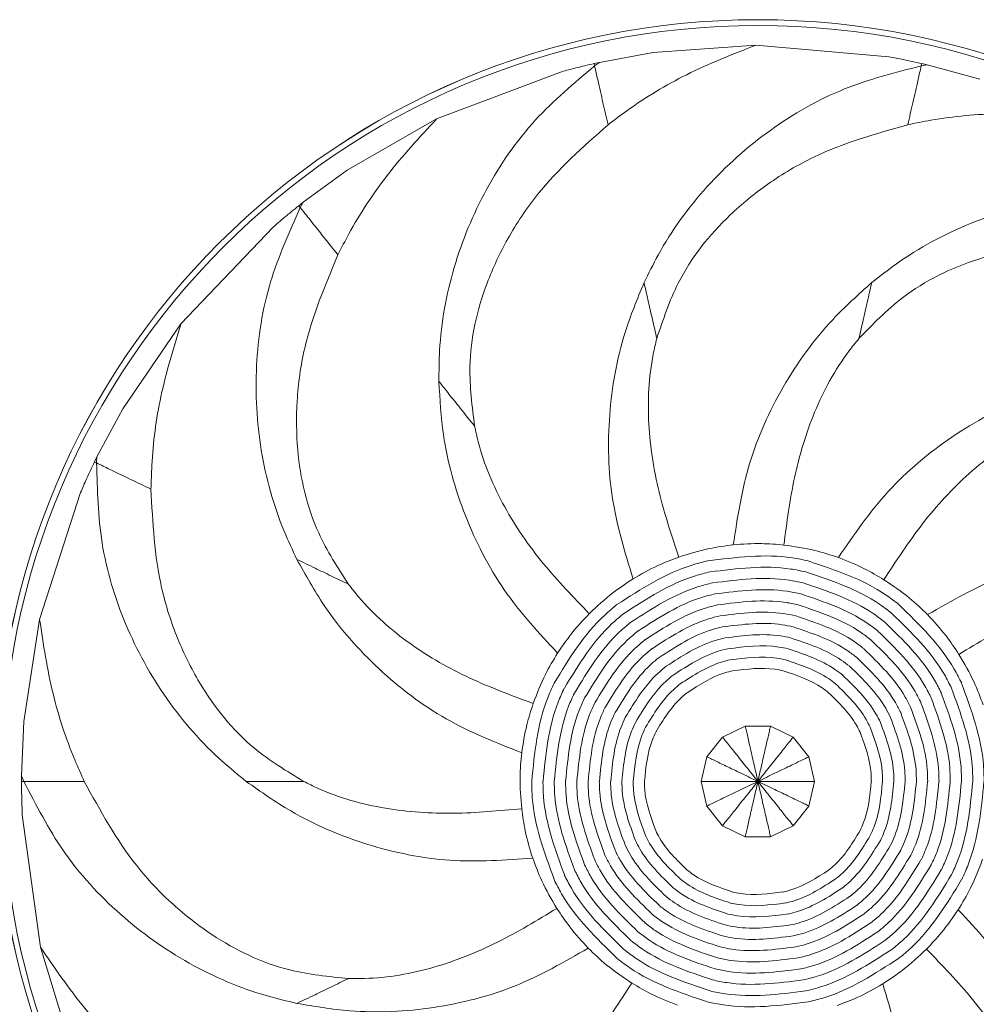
# Model space of a CAD drawing. Header units: millimetres. Extents: x -453 to 1924, y -67 to 428.
# Tile 54 of 88: x 487 to 522, y 392 to 428. Entities that reach past the tile are written whole.
import ezdxf

# ---------------------------------------------------------------- set-up
doc = ezdxf.new("R2010")
doc.units = ezdxf.units.MM

# ---------------------------------------------------------------- blocks, each defined once
blk = doc.blocks.new('Drawing View1')
at = {"color": 7, "linetype": 'Continuous', "lineweight": 18}
for p, q in [((599.924, 54.001), (596.223, 53.733)), ((604.722, 53.578), (599.924, 54.001)), ((594.289, 53.379), (596.223, 53.733)), ((594.289, 53.379), (594.094, 53.336)), ((594.113, 53.251), (594.094, 53.336)), ((594.289, 53.379), (594.113, 53.251)), ((605.887, 53.251), (605.906, 53.336)), ((606.101, 53.29), (605.887, 53.251)), ((606.101, 53.29), (605.906, 53.336)), ((606.101, 53.29), (607.997, 52.769)), ((592.922, 53.04), (588.415, 51.34)), ((588.416, 51.339), (585.197, 49.492)), ((583.607, 48.334), (585.197, 49.492)), ((583.607, 48.334), (583.451, 48.21)), ((583.607, 48.334), (583.505, 48.143)), ((583.451, 48.21), (583.505, 48.143)), ((582.523, 47.435), (579.201, 43.948)), ((579.201, 43.948), (577.103, 40.887)), ((576.173, 39.154), (577.103, 40.887)), ((576.173, 39.154), (576.086, 38.975)), ((576.173, 39.154), (576.164, 38.937)), ((576.164, 38.937), (576.086, 38.975)), ((575.586, 37.874), (574.106, 33.291)), ((574.106, 33.291), (573.544, 29.622)), ((573.458, 27.658), (573.544, 29.622)), ((599.545, 29.452), (598.726, 29.056)), ((600.455, 29.452), (599.545, 29.451)), ((601.275, 29.057), (600.455, 29.451)), ((598.725, 29.057), (598.159, 28.345)), ((601.842, 28.345), (601.274, 29.056)), ((598.158, 28.345), (597.956, 27.458)), ((602.045, 27.458), (601.841, 28.345)), ((573.458, 27.658), (573.457, 27.458)), ((573.457, 27.458), (573.543, 27.458)), ((573.458, 27.658), (573.543, 27.458)), ((597.955, 27.458), (598.159, 26.571)), ((601.842, 26.571), (602.044, 27.458)), ((598.158, 26.571), (598.726, 25.86)), ((601.275, 25.859), (601.841, 26.571)), ((573.484, 26.25), (574.139, 21.478)), ((598.725, 25.859), (599.545, 25.465)), ((600.455, 25.464), (601.274, 25.86)), ((599.545, 25.464), (600.455, 25.465)), ((574.14, 21.478), (575.225, 17.929))]:
    blk.add_line(p, q, dxfattribs=at)
for radius in [27.458, 27.457, 27.249]:
    blk.add_circle((600, 27.458), radius, dxfattribs=at)
for points, knots in [([(599.924, 53.997), (599.083, 53.667), (597.459, 53.029), (595.716, 51.977), (594.822, 51.301), (594.597, 51.13)], [0, 0, 0, 0, 0.445572, 0.860009, 1, 1, 1, 1]), ([(594.113, 53.251), (593.373, 52.629), (591.837, 51.338), (590.125, 48.844), (588.948, 46.015), (588.516, 43.631), (588.504, 42.248), (588.501, 41.877)], [0, 0, 0, 0, 0.216499, 0.449182, 0.681899, 0.914652, 1, 1, 1, 1]), ([(594.094, 53.336), (593.874, 53.284), (593.482, 53.192), (593.093, 53.086), (592.921, 53.04)], [0, 0, 0, 0, 0.559723, 1, 1, 1, 1]), ([(594.113, 53.251), (594.151, 53.083), (594.263, 52.594), (594.413, 51.934), (594.536, 51.396), (594.597, 51.129)], [0, 0, 0, 0, 0.209595, 0.608385, 1, 1, 1, 1]), ([(605.887, 53.251), (604.95, 53.012), (603.007, 52.515), (600.382, 51.01), (598.094, 48.973), (596.67, 47.012), (596.06, 45.771), (595.896, 45.438)], [0, 0, 0, 0, 0.216499, 0.449182, 0.681899, 0.914652, 1, 1, 1, 1]), ([(605.906, 53.336), (605.686, 53.384), (605.293, 53.471), (604.897, 53.545), (604.722, 53.578)], [0, 0, 0, 0, 0.559723, 1, 1, 1, 1]), ([(605.887, 53.251), (605.849, 53.083), (605.737, 52.594), (605.587, 51.934), (605.464, 51.396), (605.403, 51.129)], [0, 0, 0, 0, 0.209595, 0.6083847, 1, 1, 1, 1]), ([(611.447, 51.402), (610.545, 51.469), (608.805, 51.599), (606.779, 51.408), (605.68, 51.186), (605.403, 51.13)], [0, 0, 0, 0, 0.4455721, 0.8600095, 1, 1, 1, 1]), ([(588.417, 51.336), (587.802, 50.673), (586.616, 49.394), (585.502, 47.69), (584.99, 46.693), (584.861, 46.442)], [0, 0, 0, 0, 0.445572, 0.860009, 1, 1, 1, 1]), ([(594.597, 51.13), (593.699, 50.335), (592.317, 49.111), (590.97, 47.083), (590.012, 45.041), (589.477, 42.72), (589.698, 40.973), (589.789, 40.261)], [0, 0, 0, 0, 0.286419, 0.440929, 0.581938, 0.829503, 1, 1, 1, 1]), ([(605.403, 51.13), (604.249, 50.804), (602.473, 50.3), (600.379, 49.057), (598.63, 47.633), (597.141, 45.774), (596.583, 44.104), (596.355, 43.423)], [0, 0, 0, 0, 0.286419, 0.440929, 0.581938, 0.829503, 1, 1, 1, 1]), ([(616.495, 48.143), (615.548, 48.333), (613.581, 48.729), (610.563, 48.512), (607.618, 47.67), (605.484, 46.52), (604.396, 45.667), (604.104, 45.438)], [0, 0, 0, 0, 0.216499, 0.449182, 0.681899, 0.914652, 1, 1, 1, 1]), ([(583.505, 48.143), (583.108, 47.261), (582.284, 45.432), (581.824, 42.441), (581.99, 39.382), (582.636, 37.047), (583.226, 35.796), (583.384, 35.46)], [0, 0, 0, 0, 0.216499, 0.4491823, 0.6818988, 0.9146518, 1, 1, 1, 1]), ([(583.451, 48.21), (583.275, 48.068), (582.962, 47.815), (582.657, 47.552), (582.523, 47.435)], [0, 0, 0, 0, 0.5597228, 1, 1, 1, 1]), ([(584.862, 46.441), (584.681, 46.667), (584.373, 47.054), (583.948, 47.587), (583.652, 47.957), (583.505, 48.143)], [0, 0, 0, 0, 0.415711, 0.708053, 1, 1, 1, 1]), ([(615.139, 46.442), (613.958, 46.648), (612.139, 46.965), (609.713, 46.754), (607.519, 46.229), (605.371, 45.201), (604.143, 43.938), (603.643, 43.424)], [0, 0, 0, 0, 0.286419, 0.440929, 0.581938, 0.829503, 1, 1, 1, 1]), ([(584.861, 46.442), (584.397, 45.336), (583.683, 43.633), (583.35, 41.221), (583.372, 38.966), (583.897, 36.643), (584.855, 35.165), (585.245, 34.562)], [0, 0, 0, 0, 0.286419, 0.440929, 0.581938, 0.829503, 1, 1, 1, 1]), ([(595.896, 45.438), (595.651, 44.844), (595.019, 43.314), (594.56, 40.672), (594.626, 37.614), (595.209, 35.71), (595.5, 34.758)], [0, 0, 0, 0, 0.174623, 0.449768, 0.72491, 1, 1, 1, 1]), ([(595.896, 45.438), (595.949, 45.208), (596.044, 44.789), (596.2, 44.106), (596.305, 43.647), (596.357, 43.42)], [0, 0, 0, 0, 0.379847, 0.692841, 1, 1, 1, 1]), ([(604.104, 45.438), (603.625, 45.009), (602.392, 43.904), (600.832, 41.724), (599.564, 38.94), (599.264, 36.972), (599.113, 35.987)], [0, 0, 0, 0, 0.174623, 0.449768, 0.72491, 1, 1, 1, 1]), ([(604.104, 45.438), (604.051, 45.208), (603.956, 44.789), (603.8, 44.106), (603.695, 43.647), (603.643, 43.42)], [0, 0, 0, 0, 0.3798467, 0.6928405, 1, 1, 1, 1]), ([(579.204, 43.946), (578.937, 43.082), (578.424, 41.414), (578.159, 39.396), (578.131, 38.276), (578.123, 37.993)], [0, 0, 0, 0, 0.445572, 0.860009, 1, 1, 1, 1]), ([(596.355, 43.423), (596.31, 43.236), (596.073, 42.234), (595.982, 40.361), (596.373, 37.888), (596.89, 36.32), (597.147, 35.541)], [0, 0, 0, 0, 0.073293, 0.391157, 0.697324, 1, 1, 1, 1]), ([(603.643, 43.424), (603.521, 43.274), (602.873, 42.475), (601.979, 40.827), (601.258, 38.429), (601.043, 36.792), (600.936, 35.979)], [0, 0, 0, 0, 0.073293, 0.391157, 0.697324, 1, 1, 1, 1]), ([(588.501, 41.877), (588.538, 41.235), (588.633, 39.582), (589.365, 37.003), (590.751, 34.277), (592.103, 32.814), (592.778, 32.083)], [0, 0, 0, 0, 0.174623, 0.449768, 0.72491, 1, 1, 1, 1]), ([(589.792, 40.258), (589.614, 40.482), (589.288, 40.89), (588.859, 41.428), (588.62, 41.728), (588.501, 41.877)], [0, 0, 0, 0, 0.3776885, 0.6906583, 1, 1, 1, 1]), ([(611.499, 41.877), (610.881, 41.698), (609.291, 41.238), (606.939, 39.95), (604.59, 37.992), (603.464, 36.349), (602.902, 35.528)], [0, 0, 0, 0, 0.174623, 0.449768, 0.72491, 1, 1, 1, 1]), ([(589.789, 40.261), (589.83, 40.072), (590.051, 39.067), (590.782, 37.34), (592.207, 35.281), (593.353, 34.093), (593.922, 33.503)], [0, 0, 0, 0, 0.073293, 0.391157, 0.697324, 1, 1, 1, 1]), ([(610.209, 40.262), (610.035, 40.18), (609.104, 39.741), (607.583, 38.644), (605.893, 36.797), (604.99, 35.415), (604.541, 34.728)], [0, 0, 0, 0, 0.073293, 0.391157, 0.697324, 1, 1, 1, 1]), ([(576.086, 38.975), (575.989, 38.771), (575.817, 38.407), (575.656, 38.037), (575.586, 37.874)], [0, 0, 0, 0, 0.559723, 1, 1, 1, 1]), ([(576.164, 38.937), (576.188, 37.971), (576.24, 35.965), (577.123, 33.071), (578.6, 30.387), (580.195, 28.563), (581.269, 27.692), (581.557, 27.458)], [0, 0, 0, 0, 0.216499, 0.449182, 0.681899, 0.914652, 1, 1, 1, 1]), ([(576.164, 38.937), (576.319, 38.862), (576.771, 38.645), (577.381, 38.351), (577.878, 38.111), (578.125, 37.993)], [0, 0, 0, 0, 0.209595, 0.608385, 1, 1, 1, 1]), ([(578.123, 37.993), (578.185, 36.795), (578.28, 34.952), (579.027, 32.634), (580.026, 30.612), (581.507, 28.746), (583.011, 27.83), (583.624, 27.457)], [0, 0, 0, 0, 0.286419, 0.440929, 0.581938, 0.829503, 1, 1, 1, 1]), ([(597.147, 35.541), (597.509, 35.656), (598.152, 35.861), (598.821, 35.949), (599.113, 35.987)], [0, 0, 0, 0, 0.563133, 1, 1, 1, 1]), ([(599.113, 35.987), (599.452, 36.012), (600.06, 36.056), (600.667, 36.002), (600.936, 35.979)], [0, 0, 0, 0, 0.556807, 1, 1, 1, 1]), ([(600.936, 35.979), (601.313, 35.925), (601.981, 35.831), (602.622, 35.62), (602.902, 35.528)], [0, 0, 0, 0, 0.563133, 1, 1, 1, 1]), ([(595.5, 34.758), (595.795, 34.927), (596.324, 35.231), (596.894, 35.446), (597.147, 35.541)], [0, 0, 0, 0, 0.556807, 1, 1, 1, 1]), ([(598.186, 35.404), (599.213, 35.536), (600.434, 35.693), (601.625, 35.447), (601.815, 35.408)], [0, 0, 0, 0, 0.841056, 1, 1, 1, 1]), ([(602.902, 35.528), (603.218, 35.403), (603.785, 35.178), (604.308, 34.867), (604.541, 34.728)], [0, 0, 0, 0, 0.5568074, 1, 1, 1, 1]), ([(616.616, 35.46), (615.982, 35.567), (614.35, 35.842), (611.672, 35.702), (608.706, 34.958), (606.979, 33.965), (606.116, 33.469)], [0, 0, 0, 0, 0.174623, 0.449768, 0.72491, 1, 1, 1, 1]), ([(583.384, 35.46), (583.696, 34.898), (584.498, 33.45), (586.277, 31.444), (588.709, 29.588), (590.561, 28.857), (591.487, 28.491)], [0, 0, 0, 0, 0.174623, 0.449768, 0.72491, 1, 1, 1, 1]), ([(583.384, 35.46), (583.596, 35.358), (583.984, 35.171), (584.615, 34.867), (585.039, 34.663), (585.249, 34.562)], [0, 0, 0, 0, 0.379847, 0.692841, 1, 1, 1, 1]), ([(594.919, 33.83), (595.786, 34.395), (596.818, 35.066), (597.998, 35.361), (598.185, 35.408)], [0, 0, 0, 0, 0.841056, 1, 1, 1, 1]), ([(598.277, 35.008), (599.253, 35.133), (600.413, 35.283), (601.544, 35.049), (601.724, 35.012)], [0, 0, 0, 0, 0.841056, 1, 1, 1, 1]), ([(601.814, 35.404), (602.796, 35.077), (603.964, 34.689), (604.931, 33.951), (605.084, 33.833)], [0, 0, 0, 0, 0.841056, 1, 1, 1, 1]), ([(595.172, 33.512), (595.996, 34.049), (596.977, 34.687), (598.098, 34.967), (598.276, 35.012)], [0, 0, 0, 0, 0.841056, 1, 1, 1, 1]), ([(598.367, 34.612), (599.292, 34.731), (600.391, 34.872), (601.463, 34.651), (601.634, 34.615)], [0, 0, 0, 0, 0.841056, 1, 1, 1, 1]), ([(601.723, 35.008), (602.657, 34.697), (603.767, 34.329), (604.685, 33.627), (604.831, 33.516)], [0, 0, 0, 0, 0.841056, 1, 1, 1, 1]), ([(585.245, 34.562), (585.364, 34.41), (585.999, 33.6), (587.407, 32.362), (589.584, 31.125), (591.132, 30.552), (591.901, 30.267)], [0, 0, 0, 0, 0.073293, 0.391157, 0.697324, 1, 1, 1, 1]), ([(593.922, 33.503), (594.198, 33.764), (594.689, 34.227), (595.254, 34.597), (595.5, 34.758)], [0, 0, 0, 0, 0.563133, 1, 1, 1, 1]), ([(595.425, 33.195), (596.206, 33.703), (597.136, 34.308), (598.198, 34.573), (598.366, 34.615)], [0, 0, 0, 0, 0.841056, 1, 1, 1, 1]), ([(598.458, 34.216), (599.331, 34.328), (600.369, 34.462), (601.382, 34.252), (601.543, 34.219)], [0, 0, 0, 0, 0.841056, 1, 1, 1, 1]), ([(601.633, 34.612), (602.517, 34.318), (603.569, 33.968), (604.439, 33.304), (604.577, 33.198)], [0, 0, 0, 0, 0.841056, 1, 1, 1, 1]), ([(604.541, 34.728), (604.857, 34.517), (605.418, 34.142), (605.904, 33.674), (606.116, 33.469)], [0, 0, 0, 0, 0.563133, 1, 1, 1, 1]), ([(614.754, 34.564), (614.561, 34.566), (613.532, 34.575), (611.686, 34.246), (609.361, 33.315), (607.948, 32.462), (607.245, 32.038)], [0, 0, 0, 0, 0.073293, 0.391157, 0.697324, 1, 1, 1, 1]), ([(595.678, 32.877), (596.417, 33.357), (597.294, 33.928), (598.297, 34.179), (598.457, 34.219)], [0, 0, 0, 0, 0.841056, 1, 1, 1, 1]), ([(601.542, 34.216), (602.378, 33.938), (603.372, 33.608), (604.193, 32.98), (604.324, 32.88)], [0, 0, 0, 0, 0.841056, 1, 1, 1, 1]), ([(592.657, 30.994), (593.194, 31.88), (593.832, 32.932), (594.767, 33.71), (594.916, 33.833)], [0, 0, 0, 0, 0.841056, 1, 1, 1, 1]), ([(595.932, 32.56), (596.627, 33.012), (597.453, 33.549), (598.397, 33.785), (598.547, 33.823)], [0, 0, 0, 0, 0.841056, 1, 1, 1, 1]), ([(598.548, 33.82), (599.37, 33.925), (600.348, 34.051), (601.301, 33.854), (601.453, 33.823)], [0, 0, 0, 0, 0.841056, 1, 1, 1, 1]), ([(601.452, 33.82), (602.239, 33.558), (603.174, 33.247), (603.948, 32.656), (604.071, 32.562)], [0, 0, 0, 0, 0.841056, 1, 1, 1, 1]), ([(605.081, 33.83), (605.825, 33.109), (606.709, 32.253), (607.259, 31.168), (607.347, 30.996)], [0, 0, 0, 0, 0.841056, 1, 1, 1, 1]), ([(592.778, 32.083), (592.97, 32.363), (593.315, 32.866), (593.736, 33.307), (593.922, 33.503)], [0, 0, 0, 0, 0.556807, 1, 1, 1, 1]), ([(593.023, 30.818), (593.533, 31.659), (594.14, 32.659), (595.028, 33.398), (595.169, 33.516)], [0, 0, 0, 0, 0.841056, 1, 1, 1, 1]), ([(596.185, 32.242), (596.837, 32.666), (597.611, 33.17), (598.497, 33.391), (598.638, 33.427)], [0, 0, 0, 0, 0.841056, 1, 1, 1, 1]), ([(598.638, 33.423), (599.409, 33.523), (600.326, 33.641), (601.22, 33.456), (601.362, 33.427)], [0, 0, 0, 0, 0.841056, 1, 1, 1, 1]), ([(601.362, 33.423), (602.099, 33.178), (602.976, 32.887), (603.702, 32.333), (603.817, 32.245)], [0, 0, 0, 0, 0.841056, 1, 1, 1, 1]), ([(604.828, 33.512), (605.535, 32.828), (606.375, 32.014), (606.898, 30.984), (606.981, 30.82)], [0, 0, 0, 0, 0.841056, 1, 1, 1, 1]), ([(606.116, 33.469), (606.346, 33.22), (606.76, 32.772), (607.096, 32.264), (607.245, 32.038)], [0, 0, 0, 0, 0.556807, 1, 1, 1, 1]), ([(574.109, 33.29), (574.244, 32.396), (574.505, 30.671), (575.143, 28.738), (575.603, 27.716), (575.719, 27.458)], [0, 0, 0, 0, 0.445572, 0.860009, 1, 1, 1, 1]), ([(593.389, 30.642), (593.873, 31.439), (594.447, 32.386), (595.289, 33.087), (595.423, 33.198)], [0, 0, 0, 0, 0.841056, 1, 1, 1, 1]), ([(596.438, 31.924), (597.047, 32.32), (597.77, 32.791), (598.597, 32.998), (598.728, 33.03)], [0, 0, 0, 0, 0.841056, 1, 1, 1, 1]), ([(598.729, 33.027), (599.449, 33.12), (600.305, 33.23), (601.139, 33.058), (601.272, 33.03)], [0, 0, 0, 0, 0.841056, 1, 1, 1, 1]), ([(601.271, 33.027), (601.96, 32.799), (602.779, 32.526), (603.456, 32.009), (603.564, 31.927)], [0, 0, 0, 0, 0.841056, 1, 1, 1, 1]), ([(604.575, 33.195), (605.244, 32.546), (606.04, 31.775), (606.536, 30.799), (606.614, 30.643)], [0, 0, 0, 0, 0.841056, 1, 1, 1, 1]), ([(593.755, 30.465), (594.212, 31.218), (594.755, 32.114), (595.55, 32.775), (595.676, 32.88)], [0, 0, 0, 0, 0.841056, 1, 1, 1, 1]), ([(598.819, 32.631), (599.488, 32.717), (600.283, 32.82), (601.058, 32.66), (601.181, 32.634)], [0, 0, 0, 0, 0.841056, 1, 1, 1, 1]), ([(604.322, 32.877), (604.954, 32.264), (605.706, 31.536), (606.174, 30.614), (606.248, 30.467)], [0, 0, 0, 0, 0.841056, 1, 1, 1, 1]), ([(594.121, 30.289), (594.551, 30.998), (595.062, 31.841), (595.811, 32.463), (595.929, 32.562)], [0, 0, 0, 0, 0.8410559, 1, 1, 1, 1]), ([(596.692, 31.607), (597.257, 31.974), (597.928, 32.411), (598.696, 32.604), (598.819, 32.634)], [0, 0, 0, 0, 0.841056, 1, 1, 1, 1]), ([(598.91, 32.235), (599.527, 32.315), (600.261, 32.409), (600.977, 32.261), (601.091, 32.238)], [0, 0, 0, 0, 0.841056, 1, 1, 1, 1]), ([(601.181, 32.631), (601.821, 32.419), (602.581, 32.166), (603.21, 31.685), (603.31, 31.609)], [0, 0, 0, 0, 0.841056, 1, 1, 1, 1]), ([(604.068, 32.56), (604.664, 31.983), (605.372, 31.297), (605.812, 30.429), (605.882, 30.291)], [0, 0, 0, 0, 0.841056, 1, 1, 1, 1]), ([(591.901, 30.267), (592.037, 30.622), (592.278, 31.253), (592.626, 31.83), (592.778, 32.083)], [0, 0, 0, 0, 0.563133, 1, 1, 1, 1]), ([(594.487, 30.113), (594.89, 30.778), (595.37, 31.568), (596.071, 32.152), (596.183, 32.245)], [0, 0, 0, 0, 0.8410559, 1, 1, 1, 1]), ([(596.945, 31.289), (597.467, 31.629), (598.087, 32.032), (598.796, 32.21), (598.909, 32.238)], [0, 0, 0, 0, 0.841056, 1, 1, 1, 1]), ([(599, 31.839), (599.566, 31.912), (600.24, 31.999), (600.896, 31.863), (601.001, 31.842)], [0, 0, 0, 0, 0.841056, 1, 1, 1, 1]), ([(601.09, 32.235), (601.681, 32.039), (602.384, 31.806), (602.965, 31.362), (603.057, 31.291)], [0, 0, 0, 0, 0.841056, 1, 1, 1, 1]), ([(603.815, 32.242), (604.373, 31.701), (605.037, 31.058), (605.45, 30.244), (605.516, 30.114)], [0, 0, 0, 0, 0.841056, 1, 1, 1, 1]), ([(607.245, 32.038), (607.439, 31.711), (607.781, 31.129), (608.016, 30.497), (608.118, 30.221)], [0, 0, 0, 0, 0.563133, 1, 1, 1, 1]), ([(594.853, 29.937), (595.229, 30.557), (595.677, 31.295), (596.332, 31.84), (596.436, 31.927)], [0, 0, 0, 0, 0.841056, 1, 1, 1, 1]), ([(595.219, 29.76), (595.569, 30.337), (595.984, 31.022), (596.593, 31.528), (596.69, 31.609)], [0, 0, 0, 0, 0.841056, 1, 1, 1, 1]), ([(597.198, 30.972), (597.677, 31.283), (598.246, 31.653), (598.896, 31.816), (598.999, 31.842)], [0, 0, 0, 0, 0.841056, 1, 1, 1, 1]), ([(601, 31.839), (601.542, 31.659), (602.186, 31.445), (602.719, 31.038), (602.803, 30.973)], [0, 0, 0, 0, 0.841056, 1, 1, 1, 1]), ([(603.308, 31.607), (603.793, 31.138), (604.368, 30.58), (604.727, 29.874), (604.783, 29.762)], [0, 0, 0, 0, 0.8410559, 1, 1, 1, 1]), ([(603.562, 31.924), (604.083, 31.419), (604.703, 30.819), (605.088, 30.059), (605.15, 29.938)], [0, 0, 0, 0, 0.841056, 1, 1, 1, 1]), ([(595.585, 29.584), (595.908, 30.116), (596.292, 30.749), (596.854, 31.217), (596.943, 31.291)], [0, 0, 0, 0, 0.841056, 1, 1, 1, 1]), ([(597.451, 30.654), (597.887, 30.937), (598.404, 31.274), (598.996, 31.422), (599.09, 31.445)], [0, 0, 0, 0, 0.841056, 1, 1, 1, 1]), ([(599.09, 31.443), (599.605, 31.509), (600.218, 31.588), (600.815, 31.465), (600.91, 31.445)], [0, 0, 0, 0, 0.8410558, 1, 1, 1, 1]), ([(600.91, 31.443), (601.402, 31.279), (601.988, 31.085), (602.473, 30.714), (602.55, 30.656)], [0, 0, 0, 0, 0.841056, 1, 1, 1, 1]), ([(603.055, 31.289), (603.502, 30.856), (604.034, 30.341), (604.365, 29.689), (604.417, 29.585)], [0, 0, 0, 0, 0.841056, 1, 1, 1, 1]), ([(591.85, 27.458), (591.95, 28.489), (592.068, 29.714), (592.573, 30.82), (592.653, 30.996)], [0, 0, 0, 0, 0.841056, 1, 1, 1, 1]), ([(595.951, 29.408), (596.247, 29.896), (596.599, 30.476), (597.115, 30.905), (597.197, 30.973)], [0, 0, 0, 0, 0.841056, 1, 1, 1, 1]), ([(602.802, 30.972), (603.212, 30.574), (603.699, 30.102), (604.003, 29.504), (604.051, 29.409)], [0, 0, 0, 0, 0.841056, 1, 1, 1, 1]), ([(607.343, 30.994), (607.7, 30.022), (608.125, 28.867), (608.15, 27.651), (608.154, 27.458)], [0, 0, 0, 0, 0.841056, 1, 1, 1, 1]), ([(592.256, 27.458), (592.351, 28.437), (592.463, 29.602), (592.943, 30.653), (593.019, 30.82)], [0, 0, 0, 0, 0.841056, 1, 1, 1, 1]), ([(592.662, 27.458), (592.752, 28.386), (592.859, 29.489), (593.313, 30.485), (593.385, 30.643)], [0, 0, 0, 0, 0.841056, 1, 1, 1, 1]), ([(596.317, 29.232), (596.586, 29.676), (596.907, 30.204), (597.375, 30.594), (597.45, 30.656)], [0, 0, 0, 0, 0.841056, 1, 1, 1, 1]), ([(602.549, 30.654), (602.922, 30.293), (603.365, 29.863), (603.641, 29.319), (603.685, 29.233)], [0, 0, 0, 0, 0.841056, 1, 1, 1, 1]), ([(606.611, 30.642), (606.933, 29.767), (607.315, 28.726), (607.338, 27.632), (607.342, 27.458)], [0, 0, 0, 0, 0.841056, 1, 1, 1, 1]), ([(606.977, 30.818), (607.316, 29.895), (607.72, 28.797), (607.744, 27.642), (607.748, 27.458)], [0, 0, 0, 0, 0.841056, 1, 1, 1, 1]), ([(591.487, 28.491), (591.539, 28.827), (591.631, 29.43), (591.818, 30.01), (591.901, 30.267)], [0, 0, 0, 0, 0.556807, 1, 1, 1, 1]), ([(593.069, 27.458), (593.153, 28.335), (593.254, 29.377), (593.683, 30.317), (593.752, 30.467)], [0, 0, 0, 0, 0.841056, 1, 1, 1, 1]), ([(593.475, 27.458), (593.555, 28.283), (593.65, 29.264), (594.054, 30.15), (594.118, 30.291)], [0, 0, 0, 0, 0.8410559, 1, 1, 1, 1]), ([(605.879, 30.289), (606.165, 29.511), (606.505, 28.586), (606.525, 27.613), (606.529, 27.458)], [0, 0, 0, 0, 0.8410559, 1, 1, 1, 1]), ([(606.245, 30.465), (606.549, 29.639), (606.91, 28.656), (606.932, 27.622), (606.935, 27.458)], [0, 0, 0, 0, 0.841056, 1, 1, 1, 1]), ([(593.881, 27.458), (593.956, 28.232), (594.045, 29.152), (594.424, 29.982), (594.484, 30.114)], [0, 0, 0, 0, 0.8410559, 1, 1, 1, 1]), ([(594.287, 27.458), (594.357, 28.18), (594.44, 29.039), (594.794, 29.815), (594.85, 29.938)], [0, 0, 0, 0, 0.841056, 1, 1, 1, 1]), ([(605.147, 29.937), (605.397, 29.255), (605.695, 28.446), (605.713, 27.593), (605.716, 27.458)], [0, 0, 0, 0, 0.841056, 1, 1, 1, 1]), ([(605.513, 30.113), (605.781, 29.383), (606.1, 28.516), (606.119, 27.603), (606.122, 27.458)], [0, 0, 0, 0, 0.841056, 1, 1, 1, 1]), ([(594.694, 27.458), (594.759, 28.129), (594.836, 28.927), (595.164, 29.647), (595.217, 29.762)], [0, 0, 0, 0, 0.841056, 1, 1, 1, 1]), ([(595.1, 27.458), (595.16, 28.078), (595.231, 28.814), (595.534, 29.48), (595.583, 29.585)], [0, 0, 0, 0, 0.8410559, 1, 1, 1, 1]), ([(604.415, 29.584), (604.63, 29), (604.885, 28.305), (604.9, 27.574), (604.903, 27.458)], [0, 0, 0, 0, 0.841056, 1, 1, 1, 1]), ([(604.781, 29.76), (605.014, 29.128), (605.29, 28.375), (605.307, 27.584), (605.309, 27.458)], [0, 0, 0, 0, 0.841056, 1, 1, 1, 1]), ([(595.506, 27.458), (595.561, 28.026), (595.626, 28.702), (595.905, 29.312), (595.949, 29.409)], [0, 0, 0, 0, 0.841056, 1, 1, 1, 1]), ([(595.912, 27.458), (595.962, 27.975), (596.022, 28.59), (596.275, 29.144), (596.315, 29.233)], [0, 0, 0, 0, 0.841056, 1, 1, 1, 1]), ([(599.545, 29.452), (599.546, 29.447), (599.548, 29.437), (599.57, 29.34), (599.624, 29.105), (599.7, 28.772), (599.782, 28.413), (599.877, 27.998), (599.95, 27.678), (600, 27.458), (600, 27.458)], [0, 0, 0, 0, 0.052633, 0.118039, 0.225876, 0.449947, 0.581479, 0.712946, 0.999958, 1, 1, 1, 1]), ([(600.455, 29.452), (600.454, 29.447), (600.452, 29.437), (600.43, 29.34), (600.376, 29.105), (600.3, 28.772), (600.218, 28.413), (600.123, 27.998), (600.05, 27.678), (600, 27.458), (600, 27.458)], [0, 0, 0, 0, 0.052633, 0.118039, 0.225876, 0.449947, 0.581479, 0.712946, 0.999958, 1, 1, 1, 1]), ([(603.683, 29.232), (603.862, 28.744), (604.075, 28.165), (604.088, 27.555), (604.09, 27.458)], [0, 0, 0, 0, 0.841056, 1, 1, 1, 1]), ([(604.049, 29.408), (604.246, 28.872), (604.48, 28.235), (604.494, 27.565), (604.496, 27.458)], [0, 0, 0, 0, 0.841056, 1, 1, 1, 1]), ([(598.725, 29.057), (598.728, 29.053), (598.735, 29.045), (598.796, 28.967), (598.947, 28.779), (599.159, 28.512), (599.389, 28.224), (599.655, 27.891), (599.86, 27.634), (600, 27.458), (600, 27.458)], [0, 0, 0, 0, 0.052633, 0.118039, 0.225876, 0.449947, 0.581479, 0.712946, 0.999958, 1, 1, 1, 1]), ([(601.275, 29.057), (601.272, 29.053), (601.265, 29.045), (601.204, 28.967), (601.053, 28.779), (600.841, 28.512), (600.611, 28.224), (600.345, 27.891), (600.14, 27.634), (600, 27.458), (600, 27.458)], [0, 0, 0, 0, 0.052633, 0.118039, 0.225876, 0.449947, 0.581479, 0.712946, 0.999958, 1, 1, 1, 1]), ([(591.485, 26.475), (591.453, 26.854), (591.396, 27.526), (591.459, 28.198), (591.487, 28.491)], [0, 0, 0, 0, 0.563133, 1, 1, 1, 1]), ([(598.158, 28.345), (598.162, 28.343), (598.172, 28.339), (598.261, 28.296), (598.478, 28.191), (598.785, 28.043), (599.118, 27.883), (599.501, 27.698), (599.797, 27.556), (600, 27.458), (600, 27.458)], [0, 0, 0, 0, 0.052633, 0.118039, 0.225876, 0.449947, 0.581479, 0.712946, 0.999958, 1, 1, 1, 1]), ([(601.842, 28.345), (601.838, 28.343), (601.828, 28.339), (601.739, 28.296), (601.522, 28.191), (601.215, 28.043), (600.882, 27.883), (600.499, 27.698), (600.203, 27.556), (600, 27.458), (600, 27.458)], [0, 0, 0, 0, 0.052633, 0.118039, 0.225876, 0.449947, 0.581479, 0.712946, 0.999958, 1, 1, 1, 1]), ([(573.457, 27.458), (573.458, 27.232), (573.461, 26.829), (573.477, 26.427), (573.484, 26.25)], [0, 0, 0, 0, 0.559723, 1, 1, 1, 1]), ([(573.543, 27.458), (573.985, 26.598), (574.902, 24.814), (576.953, 22.589), (579.448, 20.812), (581.677, 19.861), (583.023, 19.542), (583.384, 19.456)], [0, 0, 0, 0, 0.216499, 0.449182, 0.681899, 0.914652, 1, 1, 1, 1]), ([(575.72, 27.458), (575.43, 27.458), (574.936, 27.458), (574.254, 27.458), (573.78, 27.458), (573.543, 27.458)], [0, 0, 0, 0, 0.415711, 0.708053, 1, 1, 1, 1]), ([(575.719, 27.458), (576.294, 26.406), (577.18, 24.786), (578.858, 23.022), (580.636, 21.633), (582.779, 20.595), (584.532, 20.422), (585.246, 20.352)], [0, 0, 0, 0, 0.286419, 0.440929, 0.581938, 0.829503, 1, 1, 1, 1]), ([(581.557, 27.458), (582.082, 27.087), (583.434, 26.131), (585.907, 25.095), (588.903, 24.478), (590.889, 24.623), (591.882, 24.695)], [0, 0, 0, 0, 0.1746232, 0.4497682, 0.7249098, 1, 1, 1, 1]), ([(583.628, 27.458), (583.342, 27.458), (582.82, 27.458), (582.132, 27.458), (581.748, 27.458), (581.558, 27.458)], [0, 0, 0, 0, 0.377689, 0.690658, 1, 1, 1, 1]), ([(583.624, 27.457), (583.797, 27.372), (584.721, 26.917), (586.526, 26.412), (589.025, 26.243), (590.668, 26.398), (591.485, 26.475)], [0, 0, 0, 0, 0.0732926, 0.3911566, 0.6973236, 1, 1, 1, 1]), ([(592.657, 23.922), (592.3, 24.894), (591.875, 26.049), (591.85, 27.265), (591.846, 27.458)], [0, 0, 0, 0, 0.841056, 1, 1, 1, 1]), ([(593.023, 24.098), (592.684, 25.021), (592.28, 26.119), (592.256, 27.274), (592.252, 27.458)], [0, 0, 0, 0, 0.841056, 1, 1, 1, 1]), ([(593.389, 24.274), (593.067, 25.149), (592.685, 26.19), (592.662, 27.284), (592.658, 27.458)], [0, 0, 0, 0, 0.841056, 1, 1, 1, 1]), ([(593.755, 24.451), (593.451, 25.277), (593.09, 26.26), (593.068, 27.294), (593.065, 27.458)], [0, 0, 0, 0, 0.841056, 1, 1, 1, 1]), ([(594.121, 24.627), (593.835, 25.405), (593.495, 26.33), (593.475, 27.303), (593.471, 27.458)], [0, 0, 0, 0, 0.841056, 1, 1, 1, 1]), ([(594.487, 24.803), (594.219, 25.533), (593.9, 26.4), (593.881, 27.313), (593.878, 27.458)], [0, 0, 0, 0, 0.841056, 1, 1, 1, 1]), ([(594.853, 24.979), (594.603, 25.661), (594.305, 26.47), (594.287, 27.323), (594.284, 27.458)], [0, 0, 0, 0, 0.841056, 1, 1, 1, 1]), ([(595.219, 25.156), (594.986, 25.788), (594.71, 26.541), (594.693, 27.332), (594.691, 27.458)], [0, 0, 0, 0, 0.841056, 1, 1, 1, 1]), ([(595.585, 25.332), (595.37, 25.916), (595.115, 26.611), (595.1, 27.342), (595.097, 27.458)], [0, 0, 0, 0, 0.841056, 1, 1, 1, 1]), ([(595.951, 25.508), (595.754, 26.044), (595.52, 26.681), (595.506, 27.351), (595.504, 27.458)], [0, 0, 0, 0, 0.841056, 1, 1, 1, 1]), ([(596.317, 25.684), (596.138, 26.172), (595.925, 26.751), (595.912, 27.361), (595.91, 27.458)], [0, 0, 0, 0, 0.841056, 1, 1, 1, 1]), ([(597.955, 27.458), (597.96, 27.458), (597.971, 27.458), (598.069, 27.458), (598.311, 27.458), (598.652, 27.458), (599.021, 27.458), (599.446, 27.458), (599.775, 27.458), (600, 27.458), (600, 27.458)], [0, 0, 0, 0, 0.052633, 0.118039, 0.225876, 0.449947, 0.581479, 0.712946, 0.999958, 1, 1, 1, 1]), ([(598.158, 26.571), (598.162, 26.573), (598.172, 26.577), (598.261, 26.62), (598.478, 26.725), (598.785, 26.873), (599.118, 27.033), (599.501, 27.218), (599.797, 27.36), (600, 27.458), (600, 27.458)], [0, 0, 0, 0, 0.052633, 0.118039, 0.225876, 0.449947, 0.581479, 0.712946, 0.999958, 1, 1, 1, 1]), ([(598.725, 25.859), (598.728, 25.863), (598.735, 25.871), (598.796, 25.949), (598.947, 26.137), (599.159, 26.404), (599.389, 26.692), (599.655, 27.025), (599.86, 27.282), (600, 27.458), (600, 27.458)], [0, 0, 0, 0, 0.0526328, 0.118039, 0.2258762, 0.4499472, 0.5814786, 0.7129465, 0.9999576, 1, 1, 1, 1]), ([(599.545, 25.464), (599.546, 25.469), (599.548, 25.479), (599.57, 25.576), (599.624, 25.811), (599.7, 26.144), (599.782, 26.503), (599.877, 26.918), (599.95, 27.239), (600, 27.458), (600, 27.458)], [0, 0, 0, 0, 0.052633, 0.118039, 0.225876, 0.449947, 0.581479, 0.712946, 0.999958, 1, 1, 1, 1]), ([(601.275, 25.859), (601.272, 25.863), (601.265, 25.871), (601.204, 25.949), (601.053, 26.137), (600.841, 26.404), (600.611, 26.692), (600.345, 27.025), (600.14, 27.282), (600, 27.458), (600, 27.458)], [0, 0, 0, 0, 0.052633, 0.118039, 0.225876, 0.449947, 0.581479, 0.712946, 0.999958, 1, 1, 1, 1]), ([(602.045, 27.458), (602.04, 27.458), (602.029, 27.458), (601.931, 27.458), (601.689, 27.458), (601.348, 27.458), (600.979, 27.458), (600.554, 27.458), (600.225, 27.458), (600, 27.458), (600, 27.458)], [0, 0, 0, 0, 0.052633, 0.118039, 0.225876, 0.449947, 0.581479, 0.712946, 0.999958, 1, 1, 1, 1]), ([(600.455, 25.464), (600.454, 25.469), (600.452, 25.479), (600.43, 25.576), (600.376, 25.811), (600.3, 26.144), (600.218, 26.503), (600.123, 26.918), (600.05, 27.239), (600, 27.458), (600, 27.458)], [0, 0, 0, 0, 0.052633, 0.118039, 0.225876, 0.449947, 0.581479, 0.712946, 0.999958, 1, 1, 1, 1]), ([(601.842, 26.571), (601.838, 26.573), (601.828, 26.577), (601.739, 26.62), (601.522, 26.725), (601.215, 26.873), (600.882, 27.033), (600.499, 27.218), (600.203, 27.36), (600, 27.458), (600, 27.458)], [0, 0, 0, 0, 0.052633, 0.118039, 0.225876, 0.449947, 0.581479, 0.712946, 0.999958, 1, 1, 1, 1]), ([(604.088, 27.458), (604.038, 26.941), (603.978, 26.326), (603.725, 25.772), (603.685, 25.683)], [0, 0, 0, 0, 0.841056, 1, 1, 1, 1]), ([(604.494, 27.458), (604.439, 26.89), (604.374, 26.214), (604.095, 25.604), (604.051, 25.507)], [0, 0, 0, 0, 0.841056, 1, 1, 1, 1]), ([(604.9, 27.458), (604.84, 26.838), (604.769, 26.102), (604.466, 25.436), (604.417, 25.331)], [0, 0, 0, 0, 0.841056, 1, 1, 1, 1]), ([(605.306, 27.458), (605.241, 26.787), (605.164, 25.989), (604.836, 25.269), (604.783, 25.154)], [0, 0, 0, 0, 0.841056, 1, 1, 1, 1]), ([(605.713, 27.458), (605.643, 26.736), (605.56, 25.877), (605.206, 25.101), (605.15, 24.978)], [0, 0, 0, 0, 0.841056, 1, 1, 1, 1]), ([(606.119, 27.458), (606.044, 26.684), (605.955, 25.764), (605.576, 24.934), (605.516, 24.802)], [0, 0, 0, 0, 0.841056, 1, 1, 1, 1]), ([(606.525, 27.458), (606.445, 26.633), (606.35, 25.652), (605.946, 24.766), (605.882, 24.625)], [0, 0, 0, 0, 0.841056, 1, 1, 1, 1]), ([(606.931, 27.458), (606.847, 26.582), (606.746, 25.539), (606.317, 24.599), (606.248, 24.449)], [0, 0, 0, 0, 0.841056, 1, 1, 1, 1]), ([(607.338, 27.458), (607.248, 26.53), (607.141, 25.427), (606.687, 24.431), (606.615, 24.273)], [0, 0, 0, 0, 0.841056, 1, 1, 1, 1]), ([(607.744, 27.458), (607.649, 26.479), (607.537, 25.314), (607.057, 24.263), (606.981, 24.096)], [0, 0, 0, 0, 0.841056, 1, 1, 1, 1]), ([(608.15, 27.458), (608.05, 26.427), (607.932, 25.202), (607.427, 24.096), (607.347, 23.92)], [0, 0, 0, 0, 0.841056, 1, 1, 1, 1]), ([(591.882, 24.695), (591.782, 25.02), (591.604, 25.603), (591.521, 26.207), (591.485, 26.475)], [0, 0, 0, 0, 0.556807, 1, 1, 1, 1]), ([(597.451, 24.262), (597.078, 24.624), (596.635, 25.053), (596.359, 25.597), (596.315, 25.683)], [0, 0, 0, 0, 0.841056, 1, 1, 1, 1]), ([(603.683, 25.684), (603.414, 25.24), (603.093, 24.712), (602.625, 24.322), (602.55, 24.26)], [0, 0, 0, 0, 0.841056, 1, 1, 1, 1]), ([(596.945, 23.627), (596.498, 24.06), (595.966, 24.575), (595.635, 25.227), (595.583, 25.331)], [0, 0, 0, 0, 0.841056, 1, 1, 1, 1]), ([(597.198, 23.945), (596.788, 24.342), (596.301, 24.814), (595.997, 25.412), (595.949, 25.507)], [0, 0, 0, 0, 0.841056, 1, 1, 1, 1]), ([(604.049, 25.508), (603.753, 25.02), (603.401, 24.44), (602.885, 24.011), (602.803, 23.943)], [0, 0, 0, 0, 0.841056, 1, 1, 1, 1]), ([(604.415, 25.332), (604.092, 24.8), (603.708, 24.167), (603.146, 23.699), (603.057, 23.625)], [0, 0, 0, 0, 0.841056, 1, 1, 1, 1]), ([(596.438, 22.992), (595.917, 23.497), (595.297, 24.097), (594.912, 24.857), (594.85, 24.978)], [0, 0, 0, 0, 0.841056, 1, 1, 1, 1]), ([(596.692, 23.309), (596.207, 23.778), (595.632, 24.336), (595.273, 25.042), (595.217, 25.154)], [0, 0, 0, 0, 0.841056, 1, 1, 1, 1]), ([(604.781, 25.156), (604.431, 24.579), (604.016, 23.894), (603.407, 23.388), (603.31, 23.307)], [0, 0, 0, 0, 0.841056, 1, 1, 1, 1]), ([(605.147, 24.979), (604.771, 24.359), (604.323, 23.621), (603.668, 23.076), (603.564, 22.989)], [0, 0, 0, 0, 0.841056, 1, 1, 1, 1]), ([(592.755, 22.878), (592.561, 23.205), (592.219, 23.787), (591.984, 24.419), (591.882, 24.695)], [0, 0, 0, 0, 0.563133, 1, 1, 1, 1]), ([(595.932, 22.356), (595.336, 22.933), (594.628, 23.619), (594.188, 24.487), (594.118, 24.625)], [0, 0, 0, 0, 0.8410559, 1, 1, 1, 1]), ([(596.185, 22.674), (595.627, 23.215), (594.963, 23.858), (594.55, 24.672), (594.484, 24.802)], [0, 0, 0, 0, 0.841056, 1, 1, 1, 1]), ([(605.513, 24.803), (605.11, 24.138), (604.63, 23.348), (603.929, 22.764), (603.817, 22.672)], [0, 0, 0, 0, 0.841056, 1, 1, 1, 1]), ([(605.879, 24.627), (605.449, 23.918), (604.938, 23.075), (604.189, 22.453), (604.071, 22.354)], [0, 0, 0, 0, 0.8410559, 1, 1, 1, 1]), ([(608.099, 24.649), (607.963, 24.294), (607.722, 23.663), (607.374, 23.086), (607.222, 22.833)], [0, 0, 0, 0, 0.563133, 1, 1, 1, 1]), ([(595.425, 21.721), (594.756, 22.37), (593.96, 23.141), (593.464, 24.117), (593.386, 24.273)], [0, 0, 0, 0, 0.841056, 1, 1, 1, 1]), ([(595.678, 22.039), (595.046, 22.652), (594.294, 23.38), (593.826, 24.302), (593.752, 24.449)], [0, 0, 0, 0, 0.841056, 1, 1, 1, 1]), ([(599.09, 23.473), (598.598, 23.637), (598.012, 23.831), (597.527, 24.202), (597.45, 24.26)], [0, 0, 0, 0, 0.841056, 1, 1, 1, 1]), ([(602.549, 24.262), (602.113, 23.979), (601.596, 23.642), (601.004, 23.494), (600.91, 23.471)], [0, 0, 0, 0, 0.841056, 1, 1, 1, 1]), ([(606.245, 24.451), (605.788, 23.698), (605.245, 22.802), (604.45, 22.141), (604.324, 22.036)], [0, 0, 0, 0, 0.841056, 1, 1, 1, 1]), ([(606.611, 24.274), (606.127, 23.477), (605.553, 22.53), (604.711, 21.829), (604.577, 21.718)], [0, 0, 0, 0, 0.841056, 1, 1, 1, 1]), ([(594.919, 21.086), (594.175, 21.807), (593.291, 22.663), (592.741, 23.748), (592.653, 23.92)], [0, 0, 0, 0, 0.841056, 1, 1, 1, 1]), ([(595.172, 21.404), (594.465, 22.088), (593.625, 22.902), (593.102, 23.933), (593.019, 24.096)], [0, 0, 0, 0, 0.841056, 1, 1, 1, 1]), ([(599, 23.077), (598.458, 23.257), (597.814, 23.471), (597.281, 23.878), (597.197, 23.943)], [0, 0, 0, 0, 0.841056, 1, 1, 1, 1]), ([(602.802, 23.945), (602.323, 23.633), (601.754, 23.263), (601.104, 23.1), (601.001, 23.074)], [0, 0, 0, 0, 0.841056, 1, 1, 1, 1]), ([(606.977, 24.098), (606.467, 23.257), (605.86, 22.257), (604.972, 21.518), (604.831, 21.4)], [0, 0, 0, 0, 0.841056, 1, 1, 1, 1]), ([(607.343, 23.922), (606.806, 23.037), (606.168, 21.984), (605.233, 21.206), (605.084, 21.083)], [0, 0, 0, 0, 0.841056, 1, 1, 1, 1]), ([(598.91, 22.681), (598.319, 22.877), (597.616, 23.11), (597.035, 23.554), (596.943, 23.625)], [0, 0, 0, 0, 0.841056, 1, 1, 1, 1]), ([(600.91, 23.473), (600.395, 23.407), (599.782, 23.328), (599.185, 23.451), (599.09, 23.471)], [0, 0, 0, 0, 0.8410558, 1, 1, 1, 1]), ([(603.055, 23.627), (602.533, 23.287), (601.913, 22.884), (601.204, 22.706), (601.091, 22.678)], [0, 0, 0, 0, 0.841056, 1, 1, 1, 1]), ([(598.819, 22.285), (598.179, 22.497), (597.419, 22.75), (596.79, 23.231), (596.69, 23.307)], [0, 0, 0, 0, 0.841056, 1, 1, 1, 1]), ([(601, 23.077), (600.434, 23.004), (599.76, 22.917), (599.104, 23.053), (598.999, 23.074)], [0, 0, 0, 0, 0.841056, 1, 1, 1, 1]), ([(603.308, 23.309), (602.743, 22.942), (602.072, 22.505), (601.304, 22.312), (601.181, 22.282)], [0, 0, 0, 0, 0.841056, 1, 1, 1, 1]), ([(585.246, 20.352), (585.439, 20.35), (586.468, 20.341), (588.314, 20.67), (590.639, 21.601), (592.052, 22.454), (592.755, 22.878)], [0, 0, 0, 0, 0.073293, 0.391157, 0.697324, 1, 1, 1, 1]), ([(593.884, 21.447), (593.654, 21.696), (593.24, 22.144), (592.904, 22.652), (592.755, 22.878)], [0, 0, 0, 0, 0.556807, 1, 1, 1, 1]), ([(598.729, 21.889), (598.04, 22.117), (597.221, 22.39), (596.544, 22.907), (596.436, 22.989)], [0, 0, 0, 0, 0.841056, 1, 1, 1, 1]), ([(603.562, 22.992), (602.953, 22.596), (602.23, 22.125), (601.403, 21.918), (601.272, 21.886)], [0, 0, 0, 0, 0.841056, 1, 1, 1, 1]), ([(607.222, 22.833), (607.03, 22.553), (606.685, 22.05), (606.264, 21.609), (606.078, 21.413)], [0, 0, 0, 0, 0.5568074, 1, 1, 1, 1]), ([(611.499, 13.039), (611.462, 13.681), (611.367, 15.334), (610.635, 17.913), (609.249, 20.64), (607.897, 22.102), (607.222, 22.833)], [0, 0, 0, 0, 0.1746232, 0.4497682, 0.7249098, 1, 1, 1, 1]), ([(598.638, 21.493), (597.901, 21.738), (597.024, 22.029), (596.298, 22.583), (596.183, 22.671)], [0, 0, 0, 0, 0.841056, 1, 1, 1, 1]), ([(601.09, 22.681), (600.473, 22.601), (599.739, 22.507), (599.023, 22.655), (598.909, 22.678)], [0, 0, 0, 0, 0.841056, 1, 1, 1, 1]), ([(603.815, 22.674), (603.163, 22.25), (602.389, 21.746), (601.503, 21.525), (601.362, 21.489)], [0, 0, 0, 0, 0.841056, 1, 1, 1, 1]), ([(598.458, 20.7), (597.622, 20.978), (596.628, 21.308), (595.807, 21.936), (595.676, 22.036)], [0, 0, 0, 0, 0.841056, 1, 1, 1, 1]), ([(598.548, 21.096), (597.761, 21.358), (596.826, 21.669), (596.052, 22.26), (595.929, 22.354)], [0, 0, 0, 0, 0.841056, 1, 1, 1, 1]), ([(601.181, 22.285), (600.512, 22.199), (599.717, 22.096), (598.942, 22.256), (598.819, 22.282)], [0, 0, 0, 0, 0.841056, 1, 1, 1, 1]), ([(604.068, 22.356), (603.373, 21.904), (602.547, 21.367), (601.603, 21.131), (601.453, 21.093)], [0, 0, 0, 0, 0.841056, 1, 1, 1, 1]), ([(604.322, 22.039), (603.583, 21.559), (602.706, 20.988), (601.703, 20.737), (601.543, 20.697)], [0, 0, 0, 0, 0.841056, 1, 1, 1, 1]), ([(598.367, 20.304), (597.483, 20.598), (596.431, 20.948), (595.561, 21.613), (595.423, 21.718)], [0, 0, 0, 0, 0.841056, 1, 1, 1, 1]), ([(601.271, 21.889), (600.551, 21.796), (599.695, 21.686), (598.861, 21.858), (598.728, 21.886)], [0, 0, 0, 0, 0.8410559, 1, 1, 1, 1]), ([(604.575, 21.721), (603.794, 21.213), (602.864, 20.608), (601.802, 20.343), (601.634, 20.301)], [0, 0, 0, 0, 0.841056, 1, 1, 1, 1]), ([(574.143, 21.479), (574.652, 20.732), (575.636, 19.291), (577.049, 17.826), (577.907, 17.105), (578.123, 16.923)], [0, 0, 0, 0, 0.445572, 0.860009, 1, 1, 1, 1]), ([(583.384, 19.456), (584.018, 19.349), (585.65, 19.074), (588.328, 19.214), (591.294, 19.958), (593.021, 20.951), (593.884, 21.447)], [0, 0, 0, 0, 0.174623, 0.449768, 0.72491, 1, 1, 1, 1]), ([(595.459, 20.188), (595.143, 20.399), (594.582, 20.774), (594.096, 21.242), (593.884, 21.447)], [0, 0, 0, 0, 0.563133, 1, 1, 1, 1]), ([(598.277, 19.908), (597.343, 20.219), (596.233, 20.587), (595.315, 21.289), (595.169, 21.4)], [0, 0, 0, 0, 0.841056, 1, 1, 1, 1]), ([(601.362, 21.493), (600.591, 21.393), (599.674, 21.275), (598.78, 21.46), (598.638, 21.489)], [0, 0, 0, 0, 0.8410559, 1, 1, 1, 1]), ([(604.828, 21.404), (604.004, 20.867), (603.023, 20.229), (601.902, 19.949), (601.724, 19.904)], [0, 0, 0, 0, 0.841056, 1, 1, 1, 1]), ([(606.078, 21.413), (605.802, 21.152), (605.311, 20.689), (604.746, 20.319), (604.5, 20.158)], [0, 0, 0, 0, 0.563133, 1, 1, 1, 1]), ([(610.211, 14.655), (610.17, 14.844), (609.949, 15.849), (609.218, 17.576), (607.793, 19.635), (606.647, 20.823), (606.078, 21.413)], [0, 0, 0, 0, 0.073293, 0.391157, 0.697324, 1, 1, 1, 1]), ([(598.186, 19.512), (597.204, 19.839), (596.036, 20.227), (595.069, 20.965), (594.916, 21.083)], [0, 0, 0, 0, 0.841056, 1, 1, 1, 1]), ([(601.452, 21.096), (600.63, 20.991), (599.652, 20.865), (598.699, 21.062), (598.547, 21.093)], [0, 0, 0, 0, 0.841056, 1, 1, 1, 1]), ([(605.081, 21.086), (604.214, 20.521), (603.182, 19.85), (602.002, 19.555), (601.815, 19.508)], [0, 0, 0, 0, 0.841056, 1, 1, 1, 1]), ([(601.542, 20.7), (600.669, 20.588), (599.631, 20.454), (598.618, 20.664), (598.457, 20.697)], [0, 0, 0, 0, 0.841056, 1, 1, 1, 1]), ([(583.384, 19.456), (583.596, 19.558), (583.984, 19.745), (584.615, 20.049), (585.039, 20.253), (585.249, 20.354)], [0, 0, 0, 0, 0.379847, 0.692841, 1, 1, 1, 1]), ([(601.633, 20.304), (600.708, 20.185), (599.609, 20.044), (598.537, 20.265), (598.366, 20.301)], [0, 0, 0, 0, 0.841056, 1, 1, 1, 1]), ([(589.791, 14.654), (589.965, 14.736), (590.896, 15.175), (592.417, 16.272), (594.107, 18.119), (595.01, 19.501), (595.459, 20.188)], [0, 0, 0, 0, 0.073293, 0.391157, 0.697324, 1, 1, 1, 1]), ([(597.098, 19.388), (596.782, 19.513), (596.215, 19.738), (595.692, 20.049), (595.459, 20.188)], [0, 0, 0, 0, 0.556807, 1, 1, 1, 1]), ([(601.723, 19.908), (600.747, 19.783), (599.587, 19.633), (598.456, 19.867), (598.276, 19.904)], [0, 0, 0, 0, 0.841056, 1, 1, 1, 1]), ([(604.5, 20.158), (604.205, 19.989), (603.676, 19.685), (603.106, 19.47), (602.853, 19.375)], [0, 0, 0, 0, 0.5568074, 1, 1, 1, 1]), ([(604.104, 9.478), (604.349, 10.072), (604.981, 11.602), (605.44, 14.244), (605.374, 17.302), (604.791, 19.206), (604.5, 20.158)], [0, 0, 0, 0, 0.174623, 0.449768, 0.72491, 1, 1, 1, 1]), ([(601.814, 19.512), (600.787, 19.38), (599.566, 19.223), (598.375, 19.469), (598.185, 19.508)], [0, 0, 0, 0, 0.841056, 1, 1, 1, 1])]:
    blk.add_open_spline(points, degree=3, knots=knots, dxfattribs=at)

msp = doc.modelspace()

# ---------------------------------------------------------------- block references
at = {"color": 7, "linetype": 'Continuous', "lineweight": 18}
msp.add_blockref('Drawing View1', (-86.291, 372.684), dxfattribs=at)

doc.saveas('drawing.dxf')
